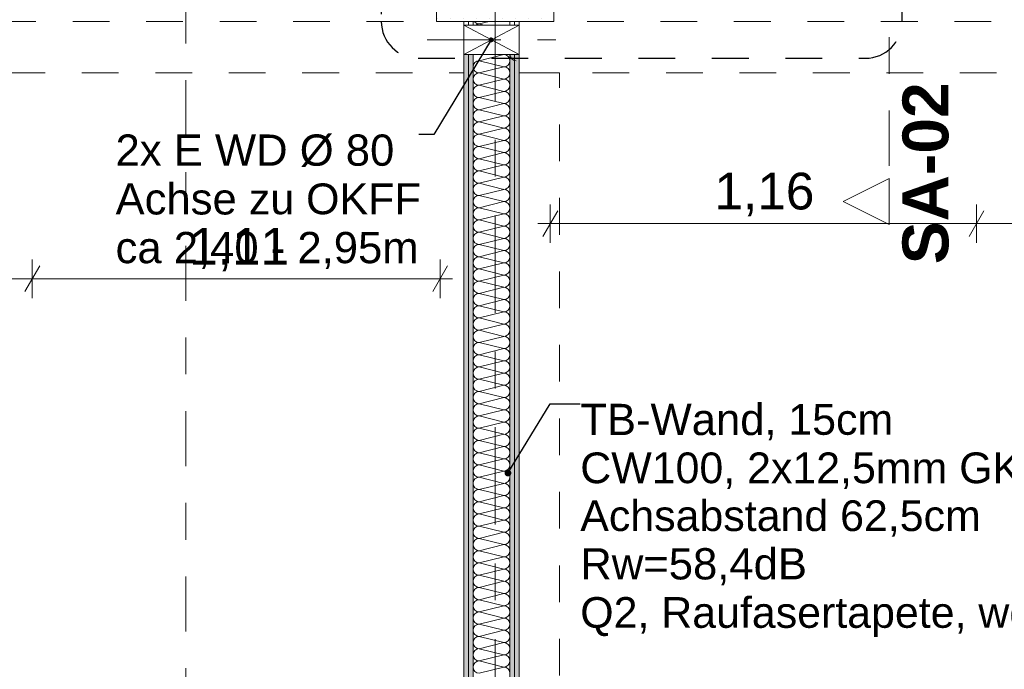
# Model space of a CAD drawing. Header units: metres. Extents: x -4 to 100, y -11 to 17.
# Tile 164 of 256: x 10.04 to 12.72, y 3.43 to 5.19. Entities that reach past the tile are written whole.
import ezdxf

# ---------------------------------------------------------------- set-up
doc = ezdxf.new("R2010")
doc.units = ezdxf.units.M
doc.header["$MEASUREMENT"] = 0
for name, pattern in [('Punktlinie eng', [0.0375, 0.0125, -0.025]), ('Schnittlinie', [0.3, 0.15, -0.075, 0, -0.075]), ('Strichlinie doppelt', [0.546806, 0.264583, -0.105833, 0.070556, -0.105833]), ('Strichpunktlinie', [0.31, 0.2, -0.05, 0.01, -0.05]), ('Untersicht', [0.1, 0.075, -0.025]), ('Wipeout_Contour', [1, 0, -1])]:
    doc.linetypes.add(name, pattern=pattern)
for name, color, linetype in [('152 - Bemaßung_ Beschriftung.Ausbau', 7, 'Continuous'), ('201a - Marker.Schnitt - optisch Grundriss', 7, 'Continuous'), ('203 - Marker.Schnitt - Ausbaudetail SA', 7, 'Continuous'), ('208 - Marker.Detail', 7, 'Continuous'), ('451 - Universal.Achsen Raster', 7, 'Continuous'), ('605 - Struktur.Wand Innen', 7, 'Continuous'), ('607 - Struktur.Stütze', 7, 'Continuous'), ('608 - Struktur.Träger', 7, 'Continuous'), ('650 - Abdeckung.Fußboden Aufbau', 7, 'Continuous'), ('Neubau_152 - Bemaßung_ Beschriftung.Ausbau', 7, 'Continuous'), ('Neubau_606 - Struktur.Wand Innen Ausbau', 7, 'Continuous'), ('Neubau_653 - Abdeckung.TB Verkofferung', 7, 'Continuous')]:
    doc.layers.add(name, color=color, linetype=linetype)
doc.styles.add('ERSTELLTER_STIL_1', font='txt')
doc.styles.add('ERSTELLTER_STIL_2', font='txt')
doc.dimstyles.new('ERSTELLTER_STIL__5', dxfattribs={"dimtxt": 0.1, "dimasz": 0.0532, "dimexe": 0.18, "dimexo": 0.0625, "dimgap": 0, "dimtad": 1, "dimtih": 1, "dimtoh": 1, "dimzin": 0, "dimdsep": 46, "dimtxsty": 'ERSTELLTER_STIL_2', "dimblk": 'ARROWHEAD_2', "dimblk1": 'ARROWHEAD_2', "dimblk2": 'ARROWHEAD_2', "dimcen": 0.09, "dimse1": 1, "dimse2": 1, "dimclrd": 7, "dimclre": 7, "dimclrt": 7, "dimazin": 0, "dimtfac": 1, "dimtdec": 4, "dimtmove": 0, "dimatfit": 3, "dimfxl": 1, "dimtolj": 1, "dimtzin": 0, "dimarcsym": 0})
doc.dimstyles.new('ERSTELLTER_STIL__8', dxfattribs={"dimtxt": 0.18, "dimasz": 0.03648, "dimexe": 0.18, "dimexo": 0.0625, "dimgap": 0, "dimtad": 0, "dimtih": 1, "dimtoh": 1, "dimdec": 4, "dimzin": 0, "dimdsep": 46, "dimcen": 0.09, "dimadec": 0, "dimazin": 0, "dimtfac": 1, "dimtdec": 4, "dimtmove": 0, "dimatfit": 3, "dimldrblk": 'ARROWHEAD_11', "dimfxl": 1, "dimtolj": 1, "dimtzin": 0, "dimarcsym": 0})
doc.dimstyles.new('ERSTELLTER_STIL__9', dxfattribs={"dimtxt": 0.18, "dimasz": 0.02736, "dimexe": 0.18, "dimexo": 0.0625, "dimgap": 0, "dimtad": 0, "dimtih": 1, "dimtoh": 1, "dimdec": 4, "dimzin": 0, "dimdsep": 46, "dimcen": 0.09, "dimadec": 0, "dimazin": 0, "dimtfac": 1, "dimtdec": 4, "dimtmove": 0, "dimatfit": 3, "dimldrblk": 'ARROWHEAD_11', "dimfxl": 1, "dimtolj": 1, "dimtzin": 0, "dimarcsym": 0})
pattern_1 = [(45, (0, 0), (-0.01767767, 0.01767767), [0, -0.025])]

# ---------------------------------------------------------------- blocks, each defined once
blk = doc.blocks.new('*X26')
at = {"layer": 'Neubau_606 - Struktur.Wand Innen Ausbau', "color": 7, "linetype": 'Continuous', "lineweight": 5}
for p, q in [((11.2734, 5.19), (11.2749, 5.1882)), ((11.2749, 5.1882), (11.2774, 5.1861)), ((11.2774, 5.1805), (11.2767, 5.18)), ((11.2774, 5.1861), (11.2803, 5.1846)), ((11.2803, 5.1821), (11.2774, 5.1805)), ((11.2803, 5.1846), (11.2834, 5.1837)), ((11.2834, 5.183), (11.2803, 5.1821)), ((11.2834, 5.1837), (11.2867, 5.1833)), ((11.2867, 5.1833), (11.2834, 5.183)), ((11.3133, 5.19), (11.2867, 5.1833)), ((11.3001, 5.18), (11.2867, 5.1833)), ((11.3687, 5.1897), (11.3686, 5.19)), ((11.3697, 5.1866), (11.3687, 5.1897)), ((11.3696, 5.18), (11.3697, 5.1801)), ((11.37, 5.1833), (11.3697, 5.1866)), ((11.3697, 5.1801), (11.37, 5.1833))]:
    blk.add_line(p, q, dxfattribs=at)
blk = doc.blocks.new('*X27')
at = {"layer": 'Neubau_606 - Struktur.Wand Innen Ausbau', "color": 7, "linetype": 'Continuous', "lineweight": 5}
for p, q in [((11.3533, 5.1), (11.2867, 5.0833)), ((11.3533, 5.0667), (11.2867, 5.0833)), ((11.3533, 5.0667), (11.2867, 5.05)), ((11.3533, 5.0333), (11.2867, 5.05)), ((11.3533, 5.0333), (11.2867, 5.0167)), ((11.3533, 5), (11.2867, 5.0167)), ((11.3533, 5), (11.2867, 4.9833)), ((11.3533, 4.9667), (11.2867, 4.9833)), ((11.3533, 4.9667), (11.2867, 4.95)), ((11.3533, 4.9333), (11.2867, 4.95)), ((11.3533, 4.9333), (11.2867, 4.9167)), ((11.3533, 4.9), (11.2867, 4.9167)), ((11.3533, 4.9), (11.2867, 4.8833)), ((11.3533, 4.8667), (11.2867, 4.8833)), ((11.3533, 4.8667), (11.2867, 4.85)), ((11.3533, 4.8333), (11.2867, 4.85)), ((11.3533, 4.8333), (11.2867, 4.8167)), ((11.3533, 4.8), (11.2867, 4.8167)), ((11.3533, 4.8), (11.2867, 4.7833)), ((11.3533, 4.7667), (11.2867, 4.7833)), ((11.3533, 4.7667), (11.2867, 4.75)), ((11.3533, 4.7333), (11.2867, 4.75)), ((11.3533, 4.7333), (11.2867, 4.7167)), ((11.3533, 4.7), (11.2867, 4.7167)), ((11.3533, 4.7), (11.2867, 4.6833)), ((11.3533, 4.6667), (11.2867, 4.6833)), ((11.3533, 4.6667), (11.2867, 4.65)), ((11.3533, 4.6333), (11.2867, 4.65)), ((11.3533, 4.6333), (11.2867, 4.6167)), ((11.3533, 4.6), (11.2867, 4.6167)), ((11.3533, 4.6), (11.2867, 4.5833)), ((11.3533, 4.5667), (11.2867, 4.5833)), ((11.3533, 4.5667), (11.2867, 4.55)), ((11.3533, 4.5333), (11.2867, 4.55)), ((11.3533, 4.5333), (11.2867, 4.5167)), ((11.3533, 4.5), (11.2867, 4.5167)), ((11.3533, 4.5), (11.2867, 4.4833)), ((11.3533, 4.4667), (11.2867, 4.4833)), ((11.3533, 4.4667), (11.2867, 4.45)), ((11.3533, 4.4333), (11.2867, 4.45)), ((11.3533, 4.4333), (11.2867, 4.4167)), ((11.3533, 4.4), (11.2867, 4.4167)), ((11.3533, 4.4), (11.2867, 4.3833)), ((11.3533, 4.3667), (11.2867, 4.3833)), ((11.3533, 4.3667), (11.2867, 4.35)), ((11.3533, 4.3333), (11.2867, 4.35)), ((11.3533, 4.3333), (11.2867, 4.3167)), ((11.3533, 4.3), (11.2867, 4.3167)), ((11.3533, 4.3), (11.2867, 4.2833)), ((11.3533, 4.2667), (11.2867, 4.2833)), ((11.3533, 4.2667), (11.2867, 4.25)), ((11.3533, 4.2333), (11.2867, 4.25)), ((11.3533, 4.2333), (11.2867, 4.2167)), ((11.3533, 4.2), (11.2867, 4.2167)), ((11.3533, 4.2), (11.2867, 4.1833)), ((11.3533, 4.1667), (11.2867, 4.1833)), ((11.3533, 4.1667), (11.2867, 4.15)), ((11.3533, 4.1333), (11.2867, 4.15)), ((11.3533, 4.1333), (11.2867, 4.1167)), ((11.3533, 4.1), (11.2867, 4.1167)), ((11.3533, 4.1), (11.2867, 4.0833)), ((11.3533, 4.0667), (11.2867, 4.0833)), ((11.3533, 4.0667), (11.2867, 4.05)), ((11.3533, 4.0333), (11.2867, 4.05)), ((11.3533, 4.0333), (11.2867, 4.0167)), ((11.3533, 4), (11.2867, 4.0167)), ((11.3533, 4), (11.2867, 3.9833)), ((11.3533, 3.9667), (11.2867, 3.9833)), ((11.3533, 3.9667), (11.2867, 3.95)), ((11.3533, 3.9333), (11.2867, 3.95)), ((11.3533, 3.9333), (11.2867, 3.9167)), ((11.3533, 3.9), (11.2867, 3.9167)), ((11.3533, 3.9), (11.2867, 3.8833)), ((11.3533, 3.8667), (11.2867, 3.8833)), ((11.3533, 3.8667), (11.2867, 3.85)), ((11.3533, 3.8333), (11.2867, 3.85)), ((11.3533, 3.8333), (11.2867, 3.8167)), ((11.3533, 3.8), (11.2867, 3.8167)), ((11.3533, 3.8), (11.2867, 3.7833)), ((11.3533, 3.7667), (11.2867, 3.7833)), ((11.3533, 3.7667), (11.2867, 3.75)), ((11.3533, 3.7333), (11.2867, 3.75)), ((11.3533, 3.7333), (11.2867, 3.7167)), ((11.3533, 3.7), (11.2867, 3.7167)), ((11.3533, 3.7), (11.2867, 3.6833)), ((11.3533, 3.6667), (11.2867, 3.6833)), ((11.3533, 3.6667), (11.2867, 3.65)), ((11.3533, 3.6333), (11.2867, 3.65)), ((11.3533, 3.6333), (11.2867, 3.6167)), ((11.3533, 3.6), (11.2867, 3.6167)), ((11.3533, 3.6), (11.2867, 3.5833)), ((11.3533, 3.5667), (11.2867, 3.5833)), ((11.3533, 3.5667), (11.2867, 3.55)), ((11.3533, 3.5333), (11.2867, 3.55)), ((11.3533, 3.5333), (11.2867, 3.5167)), ((11.3533, 3.5), (11.2867, 3.5167)), ((11.3533, 3.5), (11.2867, 3.4833)), ((11.3533, 3.4667), (11.2867, 3.4833)), ((11.3533, 3.4667), (11.2867, 3.45)), ((11.3533, 3.4333), (11.2867, 3.45)), ((11.3533, 3.4333), (11.2867, 3.4167))]:
    blk.add_line(p, q, dxfattribs=at)
for centre, start, end in [((11.2867, 5.1), 180.061, 180.1144), ((11.3533, 5.0833), 0, 87.3554), ((11.3867, 5.1), 180.061, 270), ((11.2867, 5.0667), 90, 180), ((11.2867, 5.0667), 180, 270), ((11.3533, 5.0833), 270, 0), ((11.3533, 5.05), 0, 90), ((11.2867, 5.0333), 90, 180), ((11.3533, 5.05), 270, 0), ((11.2867, 5.0333), 180, 270), ((11.2867, 5), 90, 180), ((11.3533, 5.0167), 0, 90), ((11.3533, 5.0167), 270, 0), ((11.2867, 5), 180, 270), ((11.3533, 4.9833), 0, 90), ((11.2867, 4.9667), 90, 180), ((11.2867, 4.9667), 180, 270), ((11.3533, 4.9833), 270, 0), ((11.3533, 4.95), 0, 90), ((11.2867, 4.9333), 90, 180), ((11.2867, 4.9333), 180, 270), ((11.3533, 4.95), 270, 0), ((11.3533, 4.9167), 0, 90), ((11.2867, 4.9), 90, 180), ((11.3533, 4.9167), 270, 0), ((11.2867, 4.9), 180, 270), ((11.2867, 4.8667), 90, 180), ((11.3533, 4.8833), 0, 90), ((11.3533, 4.8833), 270, 0), ((11.2867, 4.8667), 180, 270), ((11.3533, 4.85), 0, 90), ((11.2867, 4.8333), 90, 180), ((11.2867, 4.8333), 180, 270), ((11.3533, 4.85), 270, 0), ((11.3533, 4.8167), 0, 90), ((11.2867, 4.8), 90, 180), ((11.2867, 4.8), 180, 270), ((11.3533, 4.8167), 270, 0), ((11.3533, 4.7833), 0, 90), ((11.2867, 4.7667), 90, 180), ((11.3533, 4.7833), 270, 0), ((11.2867, 4.7667), 180, 270), ((11.2867, 4.7333), 90, 180), ((11.3533, 4.75), 0, 90), ((11.3533, 4.75), 270, 0), ((11.2867, 4.7333), 180, 270), ((11.3533, 4.7167), 0, 90), ((11.2867, 4.7), 90, 180), ((11.2867, 4.7), 180, 270), ((11.3533, 4.7167), 270, 0), ((11.3533, 4.6833), 0, 90), ((11.2867, 4.6667), 90, 180), ((11.2867, 4.6667), 180, 270), ((11.3533, 4.6833), 270, 0), ((11.3533, 4.65), 0, 90), ((11.2867, 4.6333), 90, 180), ((11.3533, 4.65), 270, 0), ((11.2867, 4.6333), 180, 270), ((11.2867, 4.6), 90, 180), ((11.3533, 4.6167), 0, 90), ((11.3533, 4.6167), 270, 0), ((11.2867, 4.6), 180, 270), ((11.2867, 4.5667), 90, 180), ((11.3533, 4.5833), 0, 90), ((11.3533, 4.5833), 270, 0), ((11.2867, 4.5667), 180, 270), ((11.3533, 4.55), 0, 90), ((11.2867, 4.5333), 90, 180), ((11.2867, 4.5333), 180, 270), ((11.3533, 4.55), 270, 0), ((11.3533, 4.5167), 0, 90), ((11.2867, 4.5), 90, 180), ((11.3533, 4.5167), 270, 0), ((11.2867, 4.5), 180, 270), ((11.2867, 4.4667), 90, 180), ((11.3533, 4.4833), 0, 90), ((11.3533, 4.4833), 270, 0), ((11.2867, 4.4667), 180, 270), ((11.2867, 4.4333), 90, 180), ((11.3533, 4.45), 0, 90), ((11.3533, 4.45), 270, 0), ((11.2867, 4.4333), 180, 270), ((11.3533, 4.4167), 0, 90), ((11.2867, 4.4), 90, 180), ((11.2867, 4.4), 180, 270), ((11.3533, 4.4167), 270, 0), ((11.3533, 4.3833), 0, 90), ((11.2867, 4.3667), 90, 180), ((11.3533, 4.3833), 270, 0), ((11.2867, 4.3667), 180, 270), ((11.2867, 4.3333), 90, 180), ((11.3533, 4.35), 0, 90), ((11.3533, 4.35), 270, 0), ((11.2867, 4.3333), 180, 270), ((11.2867, 4.3), 90, 180), ((11.3533, 4.3167), 0, 90), ((11.3533, 4.3167), 270, 0), ((11.2867, 4.3), 180, 270), ((11.3533, 4.2833), 0, 90), ((11.2867, 4.2667), 90, 180), ((11.2867, 4.2667), 180, 270), ((11.3533, 4.2833), 270, 0), ((11.3533, 4.25), 0, 90), ((11.2867, 4.2333), 90, 180), ((11.3533, 4.25), 270, 0), ((11.2867, 4.2333), 180, 270), ((11.2867, 4.2), 90, 180), ((11.3533, 4.2167), 0, 90), ((11.3533, 4.2167), 270, 0), ((11.2867, 4.2), 180, 270), ((11.2867, 4.1667), 90, 180), ((11.3533, 4.1833), 0, 90), ((11.3533, 4.1833), 270, 0), ((11.2867, 4.1667), 180, 270), ((11.3533, 4.15), 0, 90), ((11.2867, 4.1333), 90, 180), ((11.2867, 4.1333), 180, 270), ((11.3533, 4.15), 270, 0), ((11.3533, 4.1167), 0, 90), ((11.2867, 4.1), 90, 180), ((11.3533, 4.1167), 270, 0), ((11.2867, 4.1), 180, 270), ((11.2867, 4.0667), 90, 180), ((11.3533, 4.0833), 0, 90), ((11.3533, 4.0833), 270, 0), ((11.2867, 4.0667), 180, 270), ((11.2867, 4.0333), 90, 180), ((11.3533, 4.05), 0, 90), ((11.3533, 4.05), 270, 0), ((11.2867, 4.0333), 180, 270), ((11.3533, 4.0167), 0, 90), ((11.2867, 4), 90, 180), ((11.2867, 4), 180, 270), ((11.3533, 4.0167), 270, 0), ((11.3533, 3.9833), 0, 90), ((11.2867, 3.9667), 90, 180), ((11.2867, 3.9667), 180, 270), ((11.3533, 3.9833), 270, 0), ((11.3533, 3.95), 0, 90), ((11.2867, 3.9333), 90, 180), ((11.3533, 3.95), 270, 0), ((11.2867, 3.9333), 180, 270), ((11.2867, 3.9), 90, 180), ((11.3533, 3.9167), 0, 90), ((11.3533, 3.9167), 270, 0), ((11.2867, 3.9), 180, 270), ((11.3533, 3.8833), 0, 90), ((11.2867, 3.8667), 90, 180), ((11.2867, 3.8667), 180, 270), ((11.3533, 3.8833), 270, 0), ((11.3533, 3.85), 0, 90), ((11.2867, 3.8333), 90, 180), ((11.2867, 3.8333), 180, 270), ((11.3533, 3.85), 270, 0), ((11.3533, 3.8167), 0, 90), ((11.2867, 3.8), 90, 180), ((11.3533, 3.8167), 270, 0), ((11.2867, 3.8), 180, 270), ((11.2867, 3.7667), 90, 180), ((11.3533, 3.7833), 0, 90), ((11.3533, 3.7833), 270, 0), ((11.2867, 3.7667), 180, 270), ((11.3533, 3.75), 0, 90), ((11.2867, 3.7333), 90, 180), ((11.2867, 3.7333), 180, 270), ((11.3533, 3.75), 270, 0), ((11.3533, 3.7167), 0, 90), ((11.2867, 3.7), 90, 180), ((11.2867, 3.7), 180, 270), ((11.3533, 3.7167), 270, 0), ((11.3533, 3.6833), 0, 90), ((11.2867, 3.6667), 90, 180), ((11.3533, 3.6833), 270, 0), ((11.2867, 3.6667), 180, 270), ((11.2867, 3.6333), 90, 180), ((11.3533, 3.65), 0, 90), ((11.3533, 3.65), 270, 0), ((11.2867, 3.6333), 180, 270), ((11.3533, 3.6167), 0, 90), ((11.2867, 3.6), 90, 180), ((11.2867, 3.6), 180, 270), ((11.3533, 3.6167), 270, 0), ((11.3533, 3.5833), 0, 90), ((11.2867, 3.5667), 90, 180), ((11.2867, 3.5667), 180, 270), ((11.3533, 3.5833), 270, 0), ((11.3533, 3.55), 0, 90), ((11.2867, 3.5333), 90, 180), ((11.3533, 3.55), 270, 0), ((11.2867, 3.5333), 180, 270), ((11.2867, 3.5), 90, 180), ((11.3533, 3.5167), 0, 90), ((11.3533, 3.5167), 270, 0), ((11.2867, 3.5), 180, 270), ((11.3533, 3.4833), 0, 90), ((11.2867, 3.4667), 90, 180), ((11.2867, 3.4667), 180, 270), ((11.3533, 3.4833), 270, 0), ((11.3533, 3.45), 0, 90), ((11.2867, 3.4333), 90, 180), ((11.2867, 3.4333), 180, 270), ((11.3533, 3.45), 270, 0), ((11.3533, 3.4167), 0, 90)]:
    blk.add_arc(centre, 0.0167, start, end, dxfattribs=at)
blk = doc.blocks.new('ARROWHEAD_11')
at = {"color": 0, "linetype": 'Continuous', "lineweight": 0}
blk.add_line((0, 0), (-1, 0), dxfattribs=at)
at = {"color": 0, "linetype": 'Continuous', "lineweight": 0, "const_width": 0.25, "flags": 128}
blk.add_lwpolyline([(-0.125, 0, 1), (0.125, 0, 1)], format="xyb", close=True, dxfattribs=at)
blk = doc.blocks.new('*D636')
at = {"layer": '152 - Bemaßung_ Beschriftung.Ausbau', "color": 7, "linetype": 'Continuous', "lineweight": 5}
for p, q in [((11.48, 4.5875), (11.48, 4.6925)), ((12.64, 4.5875), (12.64, 4.6925)), ((11.5002, 4.675), (11.4598, 4.605)), ((12.6602, 4.675), (12.6198, 4.605)), ((11.4458, 4.64), (11.48, 4.64)), ((11.48, 4.64), (12.64, 4.64))]:
    blk.add_line(p, q, dxfattribs=at)
at = {"layer": '152 - Bemaßung_ Beschriftung.Ausbau', "color": 7, "lineweight": 5, "insert": (11.927, 4.66), "char_height": 0.1, "attachment_point": 7, "style": 'ERSTELLTER_STIL_2'}
blk.add_mtext('\\A1;{\\pql;\\fArial|b0|i0|c0|p38;1,16}', dxfattribs=at)
blk = doc.blocks.new('ARROWHEAD_2')
at = {"color": 0, "linetype": 'Continuous', "lineweight": 0}
for p, q in [((-0.378, -0.655), (0.378, 0.655)), ((0, 0), (-1, 0))]:
    blk.add_line(p, q, dxfattribs=at)
blk = doc.blocks.new('*D637')
at = {"layer": '152 - Bemaßung_ Beschriftung.Ausbau', "color": 7, "linetype": 'Continuous', "lineweight": 5}
for p, q in [((12.64, 4.5875), (12.64, 4.6925)), ((13.65, 4.5875), (13.65, 4.6925)), ((12.6602, 4.675), (12.6198, 4.605)), ((13.6298, 4.605), (13.6702, 4.675)), ((12.64, 4.64), (13.65, 4.64)), ((13.65, 4.64), (13.6842, 4.64))]:
    blk.add_line(p, q, dxfattribs=at)
at = {"layer": '152 - Bemaßung_ Beschriftung.Ausbau', "color": 7, "lineweight": 5, "char_height": 0.1, "attachment_point": 7, "style": 'ERSTELLTER_STIL_2'}
for s, insert in [('\\A1;{\\pql;\\fArial|b0|i0|c0|p38;2,13\\fArial|b0|i0|c0|p38;\\A1{\\H.66x;\\S5^  ;}}', (12.9869, 4.5006)), ('\\A1;{\\pql;\\fArial|b0|i0|c0|p38;1,01}', (13.0119, 4.66))]:
    blk.add_mtext(s, dxfattribs=dict(at, insert=insert))
blk = doc.blocks.new('*D638')
at = {"layer": '152 - Bemaßung_ Beschriftung.Ausbau', "color": 7, "linetype": 'Continuous', "lineweight": 5}
for p, q in [((9.06, 4.4375), (9.06, 4.5425)), ((10.07, 4.4375), (10.07, 4.5425)), ((9.0802, 4.525), (9.0398, 4.455)), ((10.0902, 4.525), (10.0498, 4.455)), ((9.0258, 4.49), (9.06, 4.49)), ((9.06, 4.49), (10.07, 4.49))]:
    blk.add_line(p, q, dxfattribs=at)
at = {"layer": '152 - Bemaßung_ Beschriftung.Ausbau', "color": 7, "lineweight": 5, "char_height": 0.1, "attachment_point": 7, "style": 'ERSTELLTER_STIL_2'}
for s, insert in [('\\A1;{\\pql;\\fArial|b0|i0|c0|p38;2,13\\fArial|b0|i0|c0|p38;\\A1{\\H.66x;\\S5^  ;}}', (9.4069, 4.3506)), ('\\A1;{\\pql;\\fArial|b0|i0|c0|p38;1,01}', (9.432, 4.51))]:
    blk.add_mtext(s, dxfattribs=dict(at, insert=insert))
blk = doc.blocks.new('*D639')
at = {"layer": '152 - Bemaßung_ Beschriftung.Ausbau', "color": 7, "linetype": 'Continuous', "lineweight": 5}
for p, q in [((10.07, 4.4375), (10.07, 4.5425)), ((11.18, 4.4375), (11.18, 4.5425)), ((10.0902, 4.525), (10.0498, 4.455)), ((11.1598, 4.455), (11.2002, 4.525)), ((10.07, 4.49), (11.18, 4.49)), ((11.18, 4.49), (11.2142, 4.49))]:
    blk.add_line(p, q, dxfattribs=at)
at = {"layer": '152 - Bemaßung_ Beschriftung.Ausbau', "color": 7, "lineweight": 5, "insert": (10.497, 4.51), "char_height": 0.1, "attachment_point": 7, "style": 'ERSTELLTER_STIL_2'}
blk.add_mtext('\\A1;{\\pql;\\fArial|b0|i0|c0|p38;1,11}', dxfattribs=at)

msp = doc.modelspace()

# ---------------------------------------------------------------- hatches: boundary and pattern name
at = {"layer": '607 - Struktur.Stütze', "linetype": 'Continuous', "lineweight": 0, "true_color": 0x000000}
h = msp.add_hatch(dxfattribs=at)
h.set_pattern_fill('Gips_0001', color=18, style=0, pattern_type=2)
h.set_pattern_definition(pattern_1)
h.paths.add_polyline_path([(11.17, 6.01), (11.17, 5.19), (11.49, 5.19), (11.49, 5.83), (11.48, 5.83), (11.48, 5.2), (11.18, 5.2), (11.18, 6), (11.2975, 6), (11.2975, 6.01)])
at = {"layer": 'Neubau_606 - Struktur.Wand Innen Ausbau', "linetype": 'Continuous', "lineweight": 0, "true_color": 0x000000}
h = msp.add_hatch(dxfattribs=at)
h.set_pattern_fill('Gips_0001', color=18, style=0, pattern_type=2)
h.set_pattern_definition(pattern_1)
h.paths.add_polyline_path([(11.2575, 5.19), (11.245, 5.19), (11.245, 5.18), (11.2575, 5.18)])
h = msp.add_hatch(dxfattribs=at)
h.set_pattern_fill('Gips_0001', color=18, style=0, pattern_type=2)
h.set_pattern_definition(pattern_1)
h.paths.add_polyline_path([(11.27, 5.19), (11.2575, 5.19), (11.2575, 5.18), (11.27, 5.18)])
h = msp.add_hatch(dxfattribs=at)
h.set_pattern_fill('Gips_0001', color=18, style=0, pattern_type=2)
h.set_pattern_definition(pattern_1)
h.paths.add_polyline_path([(11.37, 5.18), (11.3825, 5.18), (11.3825, 5.19), (11.37, 5.19)])
h = msp.add_hatch(dxfattribs=at)
h.set_pattern_fill('Gips_0001', color=18, style=0, pattern_type=2)
h.set_pattern_definition(pattern_1)
h.paths.add_polyline_path([(11.3825, 5.19), (11.3825, 5.18), (11.395, 5.18), (11.395, 5.19)])
h = msp.add_hatch(dxfattribs=at)
h.set_pattern_fill('Gips_0001', color=18, style=0, pattern_type=2)
h.set_pattern_definition(pattern_1)
h.paths.add_polyline_path([(11.245, 0.71), (11.2575, 0.71), (11.2575, 5.1), (11.245, 5.1)])
h = msp.add_hatch(dxfattribs=at)
h.set_pattern_fill('Gips_0001', color=18, style=0, pattern_type=2)
h.set_pattern_definition(pattern_1)
h.paths.add_polyline_path([(11.2575, 0.71), (11.27, 0.71), (11.27, 5.1), (11.2575, 5.1)])
h = msp.add_hatch(dxfattribs=at)
h.set_pattern_fill('Gips_0001', color=18, style=0, pattern_type=2)
h.set_pattern_definition(pattern_1)
h.paths.add_polyline_path([(11.3825, 5.1), (11.37, 5.1), (11.37, 0.71), (11.3825, 0.71)])
h = msp.add_hatch(dxfattribs=at)
h.set_pattern_fill('Gips_0001', color=18, style=0, pattern_type=2)
h.set_pattern_definition(pattern_1)
h.paths.add_polyline_path([(11.3825, 0.71), (11.395, 0.71), (11.395, 5.1), (11.3825, 5.1)])

# ---------------------------------------------------------------- linework, layer by layer
at = {"layer": '201a - Marker.Schnitt - optisch Grundriss', "color": 7, "linetype": 'Schnittlinie', "lineweight": 13}
msp.add_line((10.488, 14.48), (10.488, -0.78), dxfattribs=at)
at = {"layer": '203 - Marker.Schnitt - Ausbaudetail SA', "color": 7, "linetype": 'Schnittlinie', "lineweight": 13}
msp.add_line((12.4021, 6.2975), (12.4021, 4.763), dxfattribs=at)
at = {"layer": '208 - Marker.Detail', "color": 30, "linetype": 'Punktlinie eng', "lineweight": 25, "true_color": 0xff6e00}
for p, q in [((11.02, 8.51), (11.02, 5.19)), ((12.4377, 5.19), (12.4377, 8.51)), ((11.12, 5.09), (12.3377, 5.09))]:
    msp.add_line(p, q, dxfattribs=at)
for centre, start, end in [((11.12, 5.19), 180, 270), ((12.3377, 5.19), 270, 0)]:
    msp.add_arc(centre, 0.1, start, end, dxfattribs=at)
at = {"layer": '451 - Universal.Achsen Raster', "color": 160, "linetype": 'Strichlinie doppelt', "lineweight": 9, "true_color": 0x3232ff}
msp.add_line((11.33, -10.585), (11.33, 16.355), dxfattribs=at)
at = {"layer": '605 - Struktur.Wand Innen', "color": 1, "linetype": 'Continuous', "lineweight": 9}
msp.add_arc((13.63, 5.81), 0.97, 180, 270, dxfattribs=at)
at = {"layer": '607 - Struktur.Stütze', "color": 7, "linetype": 'Continuous', "lineweight": 5, "flags": 128}
msp.add_lwpolyline([(11.2975, 6.01), (11.17, 6.01), (11.17, 5.19), (11.49, 5.19), (11.49, 5.83)], dxfattribs=at)
at = {"layer": '608 - Struktur.Träger', "color": 7, "linetype": 'Untersicht', "lineweight": 13}
msp.add_line((0.38, 5.19), (61.88, 5.19), dxfattribs=at)
at = {"layer": '650 - Abdeckung.Fußboden Aufbau', "color": 7, "linetype": 'Continuous', "lineweight": 13, "flags": 128}
msp.add_lwpolyline([(7.805, 0.71), (7.89, 0.71), (7.89, 0.255), (11.17, 0.255), (11.17, 0.71), (11.245, 0.71), (11.245, 5.19), (11.17, 5.19), (11.17, 5.8725), (10.07, 5.8725)], dxfattribs=at)
msp.add_lwpolyline([(11.395, 0.71), (11.49, 0.71), (11.49, 0.255), (14.77, 0.255), (14.77, 0.71), (14.86, 0.71), (14.86, 5.505), (13.735, 5.505), (13.735, 5.83), (11.49, 5.83), (11.49, 5.19), (11.395, 5.19)], close=True, dxfattribs=at)
at = {"layer": 'Neubau_606 - Struktur.Wand Innen Ausbau', "color": 1, "linetype": 'Continuous', "lineweight": 9}
for p, q in [((11.245, 5.1), (11.395, 5.18)), ((11.245, 5.18), (11.395, 5.1)), ((11.2575, 5.18), (11.2575, 5.19)), ((11.3825, 5.18), (11.3825, 5.19)), ((11.2575, 0.71), (11.2575, 5.1)), ((11.3825, 0.71), (11.3825, 5.1))]:
    msp.add_line(p, q, dxfattribs=at)
at = {"layer": 'Neubau_606 - Struktur.Wand Innen Ausbau', "color": 1, "linetype": 'Continuous', "lineweight": 13}
for p, q in [((11.27, 5.18), (11.27, 5.19)), ((11.37, 5.18), (11.37, 5.19)), ((11.27, 0.71), (11.27, 5.1)), ((11.37, 0.71), (11.37, 5.1))]:
    msp.add_line(p, q, dxfattribs=at)
at = {"layer": 'Neubau_606 - Struktur.Wand Innen Ausbau', "color": 1, "linetype": 'Strichpunktlinie', "lineweight": 5}
msp.add_line((11.145, 5.14), (11.495, 5.14), dxfattribs=at)
msp.add_line((11.145, 5.14), (11.495, 5.14), dxfattribs=at)
at = {"layer": 'Neubau_606 - Struktur.Wand Innen Ausbau', "color": 1, "linetype": 'Continuous', "lineweight": 13, "flags": 128}
for points in [[(11.245, 5.19), (11.245, 5.18)], [(11.395, 5.18), (11.395, 5.19)], [(11.245, 5.1), (11.245, 0.71)], [(11.395, 1.01), (11.395, 5.1)]]:
    msp.add_lwpolyline(points, dxfattribs=at)
at = {"layer": 'Neubau_606 - Struktur.Wand Innen Ausbau', "color": 1, "linetype": 'Continuous', "lineweight": 9, "flags": 128}
for points in [[(11.245, 5.18), (11.245, 5.1)], [(11.2575, 5.18), (11.245, 5.18)], [(11.27, 5.18), (11.2575, 5.18)], [(11.37, 5.18), (11.27, 5.18)], [(11.3825, 5.18), (11.37, 5.18)], [(11.395, 5.18), (11.3825, 5.18)], [(11.395, 5.1), (11.395, 5.18)], [(11.245, 5.1), (11.2575, 5.1)], [(11.2575, 5.1), (11.27, 5.1)], [(11.27, 5.1), (11.37, 5.1)], [(11.37, 5.1), (11.3825, 5.1)], [(11.3825, 5.1), (11.395, 5.1)]]:
    msp.add_lwpolyline(points, dxfattribs=at)
at = {"layer": 'Neubau_606 - Struktur.Wand Innen Ausbau', "color": 1, "linetype": 'Continuous', "lineweight": 9}
msp.add_arc((9.08, 5.8525), 0.97, 270, 0, dxfattribs=at)
at = {"layer": 'Neubau_653 - Abdeckung.TB Verkofferung', "color": 1, "linetype": 'Untersicht', "lineweight": 9}
for p, q in [((11.245, 5.0505), (11.245, 5.8725)), ((11.395, 5.0505), (11.395, 5.83)), ((7.805, 5.0505), (11.245, 5.0505)), ((11.395, 5.0505), (14.86, 5.0505)), ((11.395, 1.01), (11.395, 5.0505)), ((11.505, 5.0505), (11.395, 5.0505)), ((11.505, 1.01), (11.505, 5.0505))]:
    msp.add_line(p, q, dxfattribs=at)

# ---------------------------------------------------------------- block references
at = {"layer": 'Neubau_606 - Struktur.Wand Innen Ausbau', "color": 1, "lineweight": 13}
for name in ['*X26', '*X27']:
    msp.add_blockref(name, (0, 0), dxfattribs=at)

# ---------------------------------------------------------------- texts
at = {"layer": '203 - Marker.Schnitt - Ausbaudetail SA', "color": 7, "lineweight": 13, "insert": (12.5654, 5.0246), "char_height": 0.125, "attachment_point": 9, "rotation": 90, "style": 'ERSTELLTER_STIL_1'}
msp.add_mtext('\\A1;{\\pqr;\\pt0;\\fArial|b1|i0|c0|p38;SA-02}', dxfattribs=at)
at = {"layer": 'Neubau_152 - Bemaßung_ Beschriftung.Ausbau', "color": 7, "linetype": 'Continuous', "lineweight": 9, "insert": (10.2966, 4.8826), "char_height": 0.085, "attachment_point": 1, "line_spacing_factor": 0.93588, "style": 'ERSTELLTER_STIL_2'}
msp.add_mtext('\\A1;{\\pql;\\fArial|b0|i0|c0|p38;2x \\fArial|b0|i0|c0|p38;E WD Ø 80\\P\\pql;\\fArial|b0|i0|c0|p38;Achse \\fArial|b0|i0|c0|p38;\\H0.983357x;zu OKF\\fArial|b0|i0|c0|p38;\\H1.016925x;F\\P\\pql;\\fArial|b0|i0|c0|p38;ca\\fArial|b0|i0|c0|p38; 2,40 - 2,95m}', dxfattribs=at)
at = {"layer": 'Neubau_152 - Bemaßung_ Beschriftung.Ausbau', "color": 1, "linetype": 'Continuous', "lineweight": 13, "insert": (11.5616, 4.1497), "char_height": 0.085, "attachment_point": 1, "line_spacing_factor": 0.934716, "style": 'ERSTELLTER_STIL_2'}
msp.add_mtext('\\A1;{\\pql;\\fArial|b0|i0|c0|p38;TB-Wand\\fArial|b0|i0|c0|p38;\\H0.983143x;, 15cm\\P\\pql;\\fArial|b0|i0|c0|p38;CW100, 2x12,5mm GK\\P\\pql;\\fArial|b0|i0|c0|p38;Achsabstand 62,5cm\\P\\pql;\\fArial|b0|i0|c0|p38;\\H1.017146x;Rw=58,4dB\\P\\pql;\\fArial|b0|i0|c0|p38;\\H0.983143x;Q2, Raufasertapete, wei\\fArial|b0|i0|c0|p38;\\H1.017146x;ß}', dxfattribs=at)

# ---------------------------------------------------------------- dimensions: what is measured, and where the dimension line sits
at = {"layer": '152 - Bemaßung_ Beschriftung.Ausbau', "color": 7, "linetype": 'Continuous', "lineweight": 5}
for base, p1, p2, picture, middle in [((10.07, 4.49), (9.06, 6.0325), (10.07, 6.0325), '*D638', (9.5618, 4.56)), ((11.18, 4.49), (10.07, 6.0325), (11.18, 5.2), '*D639', (10.6269, 4.56)), ((13.65, 4.64), (12.64, 5.945), (13.65, 5.945), '*D637', (13.1418, 4.71))]:
    dim = msp.add_linear_dim(base=base, p1=p1, p2=p2, dimstyle='ERSTELLTER_STIL__5', dxfattribs=at)
    dim.commit()
    dim.dimension.update_dxf_attribs({"geometry": picture, "text_midpoint": middle, "dimtype": 160})

# ---------------------------------------------------------------- leaders
at = {"layer": 'Neubau_152 - Bemaßung_ Beschriftung.Ausbau', "color": 1, "linetype": 'Continuous', "lineweight": 13, "annotation_type": 0, "has_hookline": 1}
for points, dimstyle, hookline_direction, text_width in [([(11.3187, 5.14), (11.163, 4.8826), (11.1219, 4.8826)], 'ERSTELLTER_STIL__9', 1, 0.8253), ([(11.3647, 3.9614), (11.48, 4.1497), (11.5616, 4.1497)], 'ERSTELLTER_STIL__8', 0, 1.3216)]:
    msp.add_leader(points, dimstyle=dimstyle, dxfattribs=dict(at, hookline_direction=hookline_direction, text_width=text_width))

# ---------------------------------------------------------------- next in the draw order: wipeouts: each hides what was drawn before it
at = {"color": 254, "linetype": 'Wipeout_Contour', "lineweight": 0, "ltscale": 39.220594}
msp.add_wipeout([(12.4021, 4.638), (12.4021, 4.763), (12.2771, 4.7005)], dxfattribs=at).dxf.layer = '203 - Marker.Schnitt - Ausbaudetail SA'

# ---------------------------------------------------------------- next in the draw order: linework, layer by layer
at = {"layer": '203 - Marker.Schnitt - Ausbaudetail SA', "color": 7, "linetype": 'Continuous', "lineweight": 13, "flags": 128}
msp.add_lwpolyline([(12.4021, 4.638), (12.4021, 4.763), (12.2771, 4.7005)], close=True, dxfattribs=at)

# ---------------------------------------------------------------- next in the draw order: dimensions: what is measured, and where the dimension line sits
at = {"layer": '152 - Bemaßung_ Beschriftung.Ausbau', "color": 7, "linetype": 'Continuous', "lineweight": 5}
dim = msp.add_linear_dim(base=(12.64, 4.64), p1=(11.48, 5.2), p2=(12.64, 5.945), dimstyle='ERSTELLTER_STIL__5', dxfattribs=at)
dim.commit()
dim.dimension.update_dxf_attribs({"geometry": '*D636', "text_midpoint": (12.0568, 4.71), "dimtype": 160})

doc.saveas('drawing.dxf')
